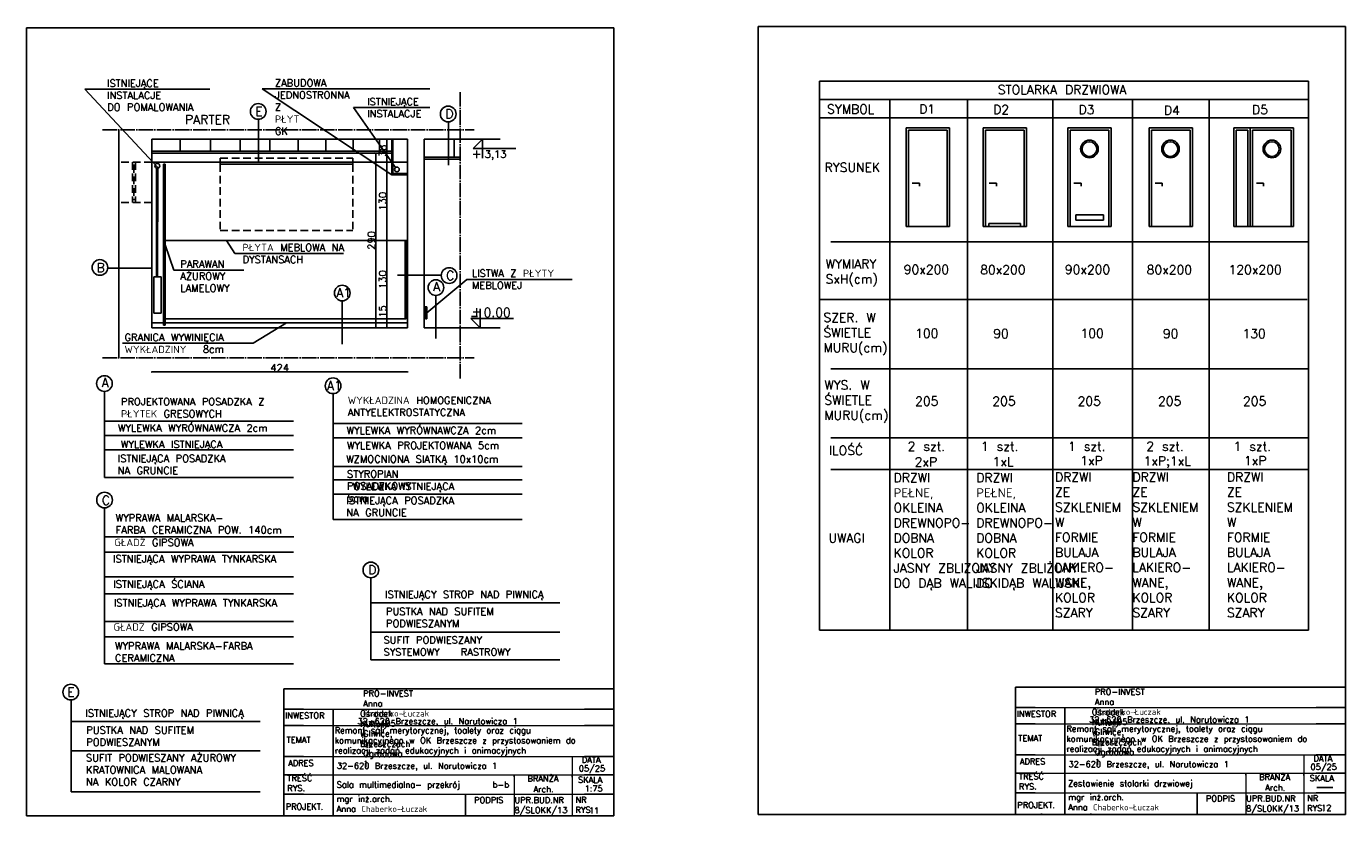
# Model space of a CAD drawing. Header units: millimetres. Extents: x -155361 to 49141, y -33787 to 6941.
# Tile 36 of 44: x -22497 to -20309, y 2503 to 3828. Entities that reach past the tile are written whole.
import ezdxf

# ---------------------------------------------------------------- set-up
doc = ezdxf.new("R2010")
doc.units = ezdxf.units.MM
doc.linetypes.add('ACAD_ISO04W100', pattern=[30, 24, -3, 0, -3])
doc.linetypes.add('DASHED', pattern=[19.05, 12.7, -6.35])
doc.layers.add('P', color=250, linetype='Continuous', lineweight=100)
doc.styles.add('Opisowy', font='txt.shx')
doc.styles.get("Standard").update_dxf_attribs({"font": 'txt.shx'})
doc.dimstyles.new('ISO-25', dxfattribs={"dimtxt": 12, "dimasz": 3, "dimexe": 1, "dimexo": 1, "dimgap": 1, "dimtad": 1, "dimdec": 0, "dimtxsty": 'Opisowy', "dimblk": 'ARCHTICK', "dimcen": 2.5, "dimadec": 0, "dimazin": 0, "dimtfac": 1, "dimtdec": 0, "dimtmove": 0, "dimatfit": 3, "dimldrblk": 'ARCHTICK', "dimfxl": 1, "dimfxlon": 1, "dimarcsym": 0})

# ---------------------------------------------------------------- blocks, each defined once
blk = doc.blocks.new('_ArchTick')
at = {"color": 0, "linetype": 'ByBlock', "const_width": 0.15}
blk.add_lwpolyline([(-0.5, -0.5), (0.5, 0.5)], dxfattribs=at)
blk = doc.blocks.new('*D12120')
at = {"color": 0, "lineweight": -2}
for p, q in [((-21899.4, 3342.9), (-21899.4, 3363.9)), ((-21900.4, 3342.9), (-21898.4, 3342.9)), ((-21899.4, 3327.9), (-21899.4, 3342.9)), ((-21898.4, 3327.9), (-21898.4, 3327.9))]:
    blk.add_line(p, q, dxfattribs=at)
at = {"layer": 'Defpoints', "color": 0}
for p in [(-21902.4, 3342.9), (-21899.4, 3342.9), (-21899.4, 3327.9)]:
    blk.add_point(p, dxfattribs=at)
at = {"color": 0, "lineweight": -2, "xscale": 3, "yscale": 3, "zscale": 3}
for p, rotation in [((-21899.4, 3342.9), 90), ((-21899.4, 3327.9), -90.00000000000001)]:
    blk.add_blockref('_ArchTick', p, dxfattribs=dict(at, rotation=rotation))
at = {"color": 0, "insert": (-21906.4, 3354.9), "char_height": 12, "attachment_point": 5, "rotation": 90, "style": 'Opisowy'}
blk.add_mtext('15', dxfattribs=at)
blk = doc.blocks.new('*D12121')
at = {"color": 0, "lineweight": -2}
for p, q in [((-21900.4, 3472.9), (-21900.4, 3472.9)), ((-21899.4, 3342.9), (-21899.4, 3472.9)), ((-21900.4, 3342.9), (-21900.4, 3342.9))]:
    blk.add_line(p, q, dxfattribs=at)
at = {"layer": 'Defpoints', "color": 0}
for p in [(-21899.4, 3472.9), (-21899.4, 3472.9), (-21899.4, 3342.9)]:
    blk.add_point(p, dxfattribs=at)
at = {"color": 0, "lineweight": -2, "xscale": 3, "yscale": 3, "zscale": 3}
for p, rotation in [((-21899.4, 3472.9), 90), ((-21899.4, 3342.9), -90.00000000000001)]:
    blk.add_blockref('_ArchTick', p, dxfattribs=dict(at, rotation=rotation))
at = {"color": 0, "insert": (-21906.4, 3407.9), "char_height": 12, "attachment_point": 5, "rotation": 90, "style": 'Opisowy'}
blk.add_mtext('130', dxfattribs=at)
blk = doc.blocks.new('*D12122')
at = {"color": 0, "lineweight": -2}
for p, q in [((-21898.4, 3602.9), (-21900.4, 3602.9)), ((-21899.4, 3472.9), (-21899.4, 3602.9)), ((-21898.4, 3472.9), (-21900.4, 3472.9))]:
    blk.add_line(p, q, dxfattribs=at)
at = {"layer": 'Defpoints', "color": 0}
for p in [(-21899.4, 3602.9), (-21875.7, 3602.9), (-21875.7, 3472.9)]:
    blk.add_point(p, dxfattribs=at)
at = {"color": 0, "lineweight": -2, "xscale": 3, "yscale": 3, "zscale": 3}
for p, rotation in [((-21899.4, 3602.9), 90), ((-21899.4, 3472.9), -90.00000000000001)]:
    blk.add_blockref('_ArchTick', p, dxfattribs=dict(at, rotation=rotation))
at = {"color": 0, "insert": (-21906.4, 3537.9), "char_height": 12, "attachment_point": 5, "rotation": 90, "style": 'Opisowy'}
blk.add_mtext('130', dxfattribs=at)
blk = doc.blocks.new('*D12123')
at = {"color": 0, "lineweight": -2}
for p, q in [((-21918.9, 3617.9), (-21918.9, 3617.9)), ((-21917.9, 3327.9), (-21917.9, 3617.9)), ((-21916.9, 3327.9), (-21918.9, 3327.9))]:
    blk.add_line(p, q, dxfattribs=at)
at = {"layer": 'Defpoints', "color": 0}
for p in [(-21917.9, 3617.9), (-21917.9, 3617.9), (-21891.8, 3327.9)]:
    blk.add_point(p, dxfattribs=at)
at = {"color": 0, "lineweight": -2, "xscale": 3, "yscale": 3, "zscale": 3}
for p, rotation in [((-21917.9, 3617.9), 90), ((-21917.9, 3327.9), -90.00000000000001)]:
    blk.add_blockref('_ArchTick', p, dxfattribs=dict(at, rotation=rotation))
at = {"color": 0, "insert": (-21924.9, 3472.9), "char_height": 12, "attachment_point": 5, "rotation": 90, "style": 'Opisowy'}
blk.add_mtext('290', dxfattribs=at)
blk = doc.blocks.new('*D12124')
at = {"color": 0, "lineweight": -2}
for p, q in [((-22289.2, 3255.6), (-22289.2, 3253.6)), ((-22289.2, 3254.6), (-21865.2, 3254.6)), ((-21865.2, 3255.6), (-21865.2, 3253.6))]:
    blk.add_line(p, q, dxfattribs=at)
at = {"layer": 'Defpoints', "color": 0}
for p in [(-22289.2, 3327.9), (-21865.2, 3327.9), (-21865.2, 3254.6)]:
    blk.add_point(p, dxfattribs=at)
at = {"color": 0, "lineweight": -2, "xscale": 3, "yscale": 3, "zscale": 3, "rotation": 180}
blk.add_blockref('_ArchTick', (-22289.2, 3254.6), dxfattribs=at)
at = {"color": 0, "lineweight": -2, "xscale": 3, "yscale": 3, "zscale": 3}
blk.add_blockref('_ArchTick', (-21865.2, 3254.6), dxfattribs=at)
at = {"color": 0, "insert": (-22077.2, 3261.6), "char_height": 12, "attachment_point": 5, "style": 'Opisowy'}
blk.add_mtext('424', dxfattribs=at)
blk = doc.blocks.new('*D12125')
at = {"color": 0, "lineweight": -2}
for p, q in [((-21898.4, 3640.9), (-21900.4, 3640.9)), ((-21899.4, 3602.9), (-21899.4, 3640.9)), ((-21898.4, 3602.9), (-21900.4, 3602.9))]:
    blk.add_line(p, q, dxfattribs=at)
at = {"layer": 'Defpoints', "color": 0}
for p in [(-21899.4, 3640.9), (-21865.2, 3640.9), (-21865.2, 3602.9)]:
    blk.add_point(p, dxfattribs=at)
at = {"color": 0, "lineweight": -2, "xscale": 3, "yscale": 3, "zscale": 3}
for p, rotation in [((-21899.4, 3640.9), 90), ((-21899.4, 3602.9), 270)]:
    blk.add_blockref('_ArchTick', p, dxfattribs=dict(at, rotation=rotation))
at = {"color": 0, "insert": (-21906.4, 3621.9), "char_height": 12, "attachment_point": 5, "rotation": 90, "style": 'Opisowy'}
blk.add_mtext('38', dxfattribs=at)

msp = doc.modelspace()

# ---------------------------------------------------------------- hatches: boundary and pattern name
h = msp.add_hatch()
h.set_pattern_fill('ANSI31', color=256, scale=2, style=0)
h.set_pattern_definition([(45, (-149.7826, 0), (-4.490128, 4.490128), [])])
h.paths.add_polyline_path([(-21891.2, 3582), (-21865.2, 3582), (-21865.2, 3584), (-21889.2, 3584), (-21889.2, 3599.2), (-21891.2, 3601.8)])
h.paths.add_polyline_path([(-21891.2, 3640.9), (-21889.2, 3640.9), (-21889.2, 3602.9), (-21889.2, 3599.2), (-21891.2, 3601.8), (-21891.2, 3602.9), (-21891.2, 3617.9), (-21891.2, 3620.9)])

# ---------------------------------------------------------------- linework, layer by layer
for p, q in [((-22497.4, 3825.6), (-21522.6, 3825.6)), ((-22497.4, 3825.6), (-22497.4, 2517.5)), ((-22497.4, 3825.6), (-21522.6, 3825.6)), ((-22497.4, 3825.6), (-22497.4, 2517.5)), ((-21522.6, 3825.6), (-21522.6, 2517.5)), ((-21283.5, 3828.3), (-20308.7, 3828.3)), ((-21283.5, 3828.3), (-21283.5, 2520.1)), ((-21283.5, 3828.3), (-20308.7, 3828.3)), ((-21283.5, 3828.3), (-21283.5, 2520.1)), ((-20308.7, 3828.3), (-20308.7, 2520.1)), ((-22273.6, 3723.9), (-22400.2, 3723.9)), ((-22400.2, 3723.9), (-22279.6, 3593.8)), ((-22273.6, 3723.9), (-22193.2, 3723.9)), ((-21828, 3724.5), (-22106.4, 3724.5)), ((-22106.4, 3724.5), (-21891.2, 3582)), ((-21181.7, 3737.4), (-20389.3, 3737.4)), ((-21181.7, 3737.4), (-21181.7, 3066.7)), ((-20389.3, 3737.4), (-20370.1, 3737.4)), ((-20370.1, 3737.4), (-20370.1, 3066.7)), ((-21181.7, 3706.9), (-20389.3, 3706.9)), ((-21065.1, 3706.9), (-21065.1, 3036.2)), ((-20936.2, 3706.9), (-20936.2, 3036.2)), ((-20794.5, 3706.9), (-20794.5, 3036.2)), ((-20662.5, 3706.9), (-20662.5, 3036.2)), ((-20534.8, 3706.9), (-20534.8, 3036.2)), ((-20389.3, 3706.9), (-20370.1, 3706.9)), ((-21828.1, 3693.7), (-21954.6, 3693.7)), ((-21954.6, 3693.7), (-21885, 3594.1)), ((-22343.8, 3277.9), (-22343.8, 3656.7)), ((-22112.4, 3602.3), (-22112.4, 3674)), ((-21797.1, 3598.1), (-21797.1, 3669.8)), ((-21181.7, 3676.3), (-20389.3, 3676.3)), ((-21037.7, 3496.1), (-21037.7, 3660.1)), ((-21037.7, 3660.1), (-20965.7, 3660.1)), ((-21033.7, 3496.1), (-21033.7, 3656.1)), ((-21033.7, 3656.1), (-20969.7, 3656.1)), ((-20969.7, 3656.1), (-20969.7, 3496.1)), ((-20965.7, 3660.1), (-20965.7, 3496.1)), ((-20910.2, 3496.1), (-20910.2, 3660.1)), ((-20910.2, 3660.1), (-20838.2, 3660.1)), ((-20906.2, 3496.1), (-20906.2, 3656.1)), ((-20906.2, 3656.1), (-20842.2, 3656.1)), ((-20842.2, 3656.1), (-20842.2, 3496.1)), ((-20838.2, 3660.1), (-20838.2, 3496.1)), ((-20769.7, 3496.1), (-20769.7, 3660.1)), ((-20769.7, 3660.1), (-20697.7, 3660.1)), ((-20765.7, 3496.1), (-20765.7, 3656.1)), ((-20765.7, 3656.1), (-20701.7, 3656.1)), ((-20701.7, 3656.1), (-20701.7, 3496.1)), ((-20697.7, 3660.1), (-20697.7, 3496.1)), ((-20634.8, 3496.1), (-20634.8, 3660.1)), ((-20634.8, 3660.1), (-20562.8, 3660.1)), ((-20630.8, 3496.1), (-20630.8, 3656.1)), ((-20630.8, 3656.1), (-20566.8, 3656.1)), ((-20566.8, 3656.1), (-20566.8, 3496.1)), ((-20562.8, 3660.1), (-20562.8, 3496.1)), ((-20494.3, 3496.1), (-20494.3, 3660.1)), ((-20494.3, 3660.1), (-20466.9, 3660.1)), ((-20490.3, 3496.1), (-20490.3, 3656.1)), ((-20490.3, 3656.1), (-20471.1, 3656.1)), ((-20471.1, 3496.1), (-20471.1, 3656.1)), ((-20466.9, 3496.1), (-20466.9, 3660.1)), ((-20466.9, 3660.1), (-20394.9, 3660.1)), ((-20462.9, 3496.1), (-20462.9, 3656.1)), ((-20462.9, 3656.1), (-20398.9, 3656.1)), ((-20398.9, 3656.1), (-20398.9, 3496.1)), ((-20394.9, 3660.1), (-20394.9, 3496.1)), ((-20389.3, 3676.3), (-20370.1, 3676.3)), ((-22289.2, 3327.9), (-22289.2, 3640.9)), ((-22289.2, 3640.9), (-21865.2, 3640.9)), ((-22289.2, 3640.9), (-21865.2, 3640.9)), ((-22242.4, 3620.9), (-22242.4, 3640.9)), ((-22191.8, 3620.9), (-22191.8, 3640.9)), ((-22142.9, 3620.9), (-22142.9, 3640.9)), ((-22093.4, 3620.9), (-22093.4, 3640.9)), ((-22046.3, 3620.9), (-22046.3, 3640.9)), ((-22000.4, 3620.9), (-22000.4, 3640.9)), ((-21955.4, 3620.9), (-21955.4, 3640.9)), ((-21911.7, 3620.9), (-21911.7, 3640.9)), ((-21891.2, 3582), (-21891.2, 3640.9)), ((-21889.2, 3584), (-21889.2, 3640.9)), ((-21865.2, 3327.9), (-21865.2, 3640.9)), ((-21865.2, 3327.9), (-21865.2, 3640.9)), ((-21837.2, 3327.9), (-21837.2, 3640.9)), ((-21837.2, 3640.9), (-21777.8, 3640.9)), ((-21837.2, 3640.9), (-21777.8, 3640.9)), ((-21787.7, 3610.9), (-21787.7, 3640.9)), ((-21777.8, 3640.9), (-21711.3, 3640.9)), ((-21756.4, 3625.4), (-21740.7, 3640.9)), ((-21756.4, 3625.4), (-21740.7, 3640.9)), ((-21740.7, 3609.6), (-21740.7, 3640.9)), ((-21740.7, 3609.6), (-21740.7, 3640.9)), ((-22011.2, 3620.9), (-22289.2, 3620.9)), ((-22011.2, 3617.9), (-22289.2, 3617.9)), ((-22011.2, 3620.9), (-21891.2, 3620.9)), ((-22011.2, 3617.9), (-21891.2, 3617.9)), ((-21756.4, 3625.4), (-21685.2, 3625.4)), ((-21891.2, 3602.9), (-22289.2, 3602.9)), ((-22281.6, 3593.8), (-22281.8, 3412.3)), ((-22279.6, 3593.8), (-22279.8, 3412.3)), ((-22270, 3599.3), (-22270, 3332.3)), ((-22267, 3599.3), (-22270, 3599.3)), ((-22267, 3599.3), (-22267, 3332.3)), ((-22175.8, 3609.3), (-22175.8, 3599.3)), ((-22175.8, 3599.3), (-21955.7, 3599.3)), ((-21955.7, 3609.3), (-21955.7, 3599.3)), ((-21865.2, 3602.9), (-21889.2, 3602.9)), ((-21837.2, 3610.9), (-21777.8, 3610.9)), ((-21837.2, 3607.9), (-21777.8, 3607.9)), ((-21807.5, 3607.9), (-21807.5, 3607.9)), ((-21891.2, 3582), (-21865.2, 3582)), ((-21889.2, 3584), (-21865.2, 3584)), ((-21027.6, 3568.1), (-21015.6, 3568.1)), ((-21015.6, 3568.1), (-21015.6, 3563.1)), ((-20900.1, 3568.1), (-20888.1, 3568.1)), ((-20888.1, 3568.1), (-20888.1, 3563.1)), ((-20759.6, 3568.1), (-20747.6, 3568.1)), ((-20747.6, 3568.1), (-20747.6, 3563.1)), ((-20624.8, 3568.1), (-20612.8, 3568.1)), ((-20612.8, 3568.1), (-20612.8, 3563.1)), ((-20456.8, 3568.1), (-20444.8, 3568.1)), ((-20444.8, 3568.1), (-20444.8, 3563.1)), ((-20756.4, 3506.7), (-20756.4, 3515.4)), ((-20756.4, 3515.4), (-20710.5, 3515.4)), ((-20756.4, 3506.7), (-20710.5, 3506.7)), ((-20710.5, 3506.7), (-20710.5, 3515.4)), ((-21033.7, 3496.1), (-21037.7, 3496.1)), ((-20969.7, 3496.1), (-21033.7, 3496.1)), ((-20965.7, 3496.1), (-20969.7, 3496.1)), ((-20906.2, 3496.1), (-20910.2, 3496.1)), ((-20842.2, 3496.1), (-20906.2, 3496.1)), ((-20900.4, 3496.1), (-20900.4, 3501.1)), ((-20848.3, 3501.1), (-20900.4, 3501.1)), ((-20848.3, 3496.1), (-20848.3, 3501.1)), ((-20838.2, 3496.1), (-20842.2, 3496.1)), ((-20765.7, 3496.1), (-20769.7, 3496.1)), ((-20701.7, 3496.1), (-20765.7, 3496.1)), ((-20697.7, 3496.1), (-20701.7, 3496.1)), ((-20630.8, 3496.1), (-20634.8, 3496.1)), ((-20566.8, 3496.1), (-20630.8, 3496.1)), ((-20562.8, 3496.1), (-20566.8, 3496.1)), ((-20466.9, 3496.1), (-20494.3, 3496.1)), ((-20462.9, 3496.1), (-20466.9, 3496.1)), ((-20398.9, 3496.1), (-20462.9, 3496.1)), ((-20394.9, 3496.1), (-20398.9, 3496.1)), ((-21867.2, 3472.9), (-22267, 3472.9)), ((-22252.7, 3423.5), (-22267, 3465.8)), ((-22151.6, 3451.2), (-22165.6, 3472.9)), ((-21867.2, 3472.9), (-21869.2, 3472.9)), ((-21869.2, 3342.9), (-21869.2, 3472.9)), ((-21867.2, 3342.9), (-21867.2, 3472.9)), ((-21865.2, 3472.9), (-21867.2, 3472.9)), ((-21867.2, 3462.9), (-21865.2, 3462.9)), ((-21162.5, 3470.6), (-20370.1, 3470.6)), ((-21971.1, 3451.2), (-22151.6, 3451.2)), ((-22361.5, 3427), (-22289.9, 3427)), ((-22136.8, 3423.5), (-22252.7, 3423.5)), ((-21881.7, 3415.5), (-21810, 3415.5)), ((-22273.8, 3412.3), (-22285.8, 3412.3)), ((-22285.8, 3412.3), (-22285.8, 3352.3)), ((-22273.8, 3352.3), (-22273.8, 3412.3)), ((-21766.7, 3408.2), (-21833.2, 3352.9)), ((-21591.9, 3408.2), (-21766.7, 3408.2)), ((-21973.6, 3301), (-21973.6, 3372.7)), ((-21817.9, 3309.9), (-21817.9, 3381.6)), ((-21181.7, 3374.7), (-20389.3, 3374.7)), ((-21165.1, 3374.7), (-20372.7, 3374.7)), ((-22285.8, 3352.3), (-22273.8, 3352.3)), ((-21865.2, 3362.9), (-21867.2, 3362.9)), ((-21867.2, 3342.9), (-21867.2, 3352.9)), ((-21867.2, 3352.9), (-21865.2, 3352.9)), ((-21835.2, 3362.9), (-21837.2, 3362.9)), ((-21837.2, 3352.9), (-21835.2, 3352.9)), ((-21835.2, 3342.9), (-21835.2, 3362.9)), ((-21835.2, 3362.9), (-21833.2, 3362.9)), ((-21833.2, 3362.9), (-21833.2, 3342.9)), ((-21744.5, 3359.2), (-21744.5, 3327.9)), ((-21744.5, 3359.2), (-21744.5, 3327.9)), ((-22289.2, 3335.9), (-22270, 3335.9)), ((-22289.2, 3327.9), (-21865.2, 3327.9)), ((-22267, 3332.3), (-22270, 3332.3)), ((-21868.2, 3342.9), (-22267, 3342.9)), ((-22267, 3335.9), (-21865.2, 3335.9)), ((-22121.2, 3302.2), (-22066.1, 3335.9)), ((-21867.2, 3342.9), (-21869.2, 3342.9)), ((-21865.2, 3327.9), (-21865.2, 3335.9)), ((-21837.2, 3327.9), (-21777.8, 3327.9)), ((-21833.2, 3342.9), (-21835.2, 3342.9)), ((-21777.8, 3327.9), (-21711.3, 3327.9)), ((-21760.2, 3343.3), (-21689, 3343.3)), ((-21760.2, 3343.3), (-21689, 3343.3)), ((-21760.2, 3343.3), (-21744.5, 3327.9)), ((-21758.7, 3346.6), (-21749.2, 3346.6)), ((-21758.7, 3346.6), (-21749.2, 3346.6)), ((-21746.2, 3327.9), (-21751.2, 3327.9)), ((-22338.2, 3302.2), (-22121.2, 3302.2)), ((-21162.5, 3259.8), (-20370.1, 3259.8)), ((-22368, 3187), (-22368, 3222.4)), ((-21988.7, 3183.1), (-21988.7, 3218.5)), ((-22368, 3115.3), (-22368, 3187)), ((-21988.7, 3111.4), (-21988.7, 3183.1)), ((-22368, 3172.9), (-22054.2, 3172.9)), ((-21988.7, 3169), (-21675, 3169)), ((-22368, 3149.2), (-22054.2, 3149.2)), ((-21988.7, 3145.3), (-21675, 3145.3)), ((-21162.5, 3145.4), (-20370.1, 3145.4)), ((-22368, 3125.4), (-22054.2, 3125.4)), ((-22368, 3115.3), (-22368, 3079.6)), ((-21988.7, 3111.4), (-21988.7, 3075.7)), ((-21988.7, 3097.8), (-21675, 3097.8)), ((-21162.5, 3092.9), (-20370.1, 3092.9)), ((-22368, 3079.6), (-22054.2, 3079.6)), ((-21988.7, 3075.7), (-21675, 3075.7)), ((-21988.7, 3075.7), (-21988.7, 3009.8)), ((-21181.7, 3066.7), (-21181.7, 2826)), ((-20370.1, 3066.7), (-20370.1, 2826)), ((-21988.7, 3051.9), (-21675, 3051.9)), ((-22367.8, 2993.6), (-22367.8, 3029)), ((-21065.1, 3036.2), (-21065.1, 2826)), ((-20936.2, 3036.2), (-20936.2, 2826)), ((-20794.5, 3036.2), (-20794.5, 2826)), ((-20662.5, 3036.2), (-20662.5, 2826)), ((-20534.8, 3036.2), (-20534.8, 2826)), ((-21988.7, 3009.8), (-21675, 3009.8)), ((-22367.8, 2921.9), (-22367.8, 2993.6)), ((-22367.4, 2981), (-22053.6, 2981)), ((-22367.8, 2955.6), (-22054.1, 2955.6)), ((-22367.8, 2921.9), (-22367.8, 2886.2)), ((-22367.8, 2914.3), (-22054.1, 2914.3)), ((-21925.9, 2877.4), (-21925.9, 2912.9)), ((-21925.9, 2776.9), (-21925.9, 2912.9)), ((-22367.8, 2886.2), (-22054.1, 2886.2)), ((-22367.8, 2886.2), (-22367.8, 2770)), ((-21925.9, 2805.8), (-21925.9, 2877.4)), ((-21925.9, 2871.2), (-21612.2, 2871.2)), ((-22367.8, 2840.2), (-22054.1, 2840.2)), ((-21181.7, 2826), (-20389.3, 2826)), ((-20370.1, 2826), (-20389.3, 2826)), ((-22367.8, 2814.9), (-22054.1, 2814.9)), ((-21925.9, 2822.9), (-21612.2, 2822.9)), ((-22367.8, 2770), (-22054.1, 2770)), ((-21925.9, 2776.9), (-21612.2, 2776.9)), ((-22070.2, 2728.5), (-22070.2, 2519.1)), ((-22037.5, 2728.5), (-22070.2, 2728.5)), ((-21522.6, 2728.5), (-22037.5, 2728.5)), ((-20856.3, 2731.1), (-20856.3, 2521.7)), ((-20823.6, 2731.1), (-20856.3, 2731.1)), ((-20308.7, 2731.1), (-20823.6, 2731.1)), ((-22423.2, 2638.5), (-22423.2, 2710.1)), ((-22037.5, 2694.8), (-22070.2, 2694.8)), ((-21988.6, 2688.8), (-21988.6, 2694.8)), ((-21571.2, 2694.8), (-21522.6, 2694.8)), ((-20823.6, 2697.4), (-20856.3, 2697.4)), ((-20774.7, 2691.4), (-20774.7, 2697.4)), ((-20357.3, 2697.4), (-20308.7, 2697.4)), ((-22423.2, 2674.3), (-22109.5, 2674.3)), ((-21988.6, 2519.1), (-21988.6, 2688.8)), ((-20823.6, 2670.3), (-20856.3, 2670.3)), ((-20774.7, 2521.7), (-20774.7, 2691.4)), ((-20357.3, 2670.3), (-20308.7, 2670.3)), ((-22037.5, 2667.7), (-22070.2, 2667.7)), ((-21571.2, 2667.7), (-21522.6, 2667.7)), ((-22423.2, 2638.5), (-22423.2, 2580)), ((-22423.2, 2625.9), (-22109.5, 2625.9)), ((-22037.5, 2616.5), (-22070.2, 2616.5)), ((-21571.2, 2616.5), (-21522.6, 2616.5)), ((-20823.6, 2619.2), (-20856.3, 2619.2)), ((-20357.3, 2619.2), (-20308.7, 2619.2)), ((-22037.5, 2586.1), (-22070.2, 2586.1)), ((-21688.2, 2582.6), (-21688.2, 2586.1)), ((-21592.1, 2582), (-21592.1, 2586.1)), ((-21571.2, 2586.1), (-21522.6, 2586.1)), ((-20823.6, 2588.7), (-20856.3, 2588.7)), ((-20474.3, 2585.3), (-20474.3, 2588.7)), ((-20378.1, 2584.7), (-20378.1, 2588.7)), ((-20357.3, 2588.7), (-20308.7, 2588.7)), ((-22423.2, 2580), (-22423.2, 2557.4)), ((-20356.2, 2564.9), (-20330.1, 2564.9)), ((-22423.2, 2557.4), (-22109.5, 2557.4)), ((-22037.5, 2553.5), (-22070.2, 2553.5)), ((-21768.7, 2553.5), (-21768.7, 2517.5)), ((-21571.2, 2553.5), (-21522.6, 2553.5)), ((-20823.6, 2556.1), (-20856.3, 2556.1)), ((-20554.8, 2556.1), (-20554.8, 2520.1)), ((-20357.3, 2556.1), (-20308.7, 2556.1)), ((-22497.4, 2517.5), (-21522.6, 2517.5)), ((-22497.4, 2517.5), (-21522.6, 2517.5)), ((-22027.1, 2519.1), (-22027.1, 2517.5)), ((-21945.5, 2519.1), (-21945.5, 2517.5)), ((-21283.5, 2520.1), (-20308.7, 2520.1)), ((-21283.5, 2520.1), (-20308.7, 2520.1)), ((-20813.2, 2521.7), (-20813.2, 2520.1)), ((-20731.6, 2521.7), (-20731.6, 2520.1))]:
    msp.add_line(p, q)
at = {"linetype": 'ACAD_ISO04W100'}
for p, q in [((-21777.8, 3243.5), (-21777.8, 3720.2)), ((-22371.4, 3656.7), (-21754.3, 3656.7)), ((-22371.4, 3277.9), (-21754.3, 3277.9))]:
    msp.add_line(p, q, dxfattribs=at)
at = {"linetype": 'DASHED'}
for p, q in [((-22289.2, 3602.9), (-22343.8, 3602.9)), ((-22321.5, 3602.9), (-22321.5, 3535.9)), ((-22321.5, 3597.9), (-22316.5, 3597.9)), ((-22319, 3597.9), (-22319, 3540.9)), ((-22316.5, 3602.9), (-22316.5, 3535.9)), ((-22175.8, 3609.3), (-21955.7, 3609.3)), ((-22175.8, 3599.3), (-22175.8, 3489.3)), ((-21955.7, 3599.3), (-21955.7, 3489.3)), ((-22289.2, 3535.9), (-22343.8, 3535.9)), ((-22321.5, 3540.9), (-22316.5, 3540.9)), ((-22175.8, 3489.3), (-21955.7, 3489.3))]:
    msp.add_line(p, q, dxfattribs=at)
at = {"color": 0, "lineweight": 13}
for p, q in [((-22037.5, 2694.8), (-21571.2, 2694.8)), ((-20823.6, 2697.4), (-20357.3, 2697.4)), ((-20823.6, 2670.3), (-20357.3, 2670.3)), ((-22037.5, 2667.7), (-21571.2, 2667.7)), ((-22037.5, 2616.5), (-21571.2, 2616.5)), ((-21592.1, 2614.9), (-21592.1, 2517.5)), ((-20823.6, 2619.2), (-20357.3, 2619.2)), ((-20378.1, 2617.5), (-20378.1, 2520.1)), ((-22037.5, 2586.1), (-21571.2, 2586.1)), ((-20823.6, 2588.7), (-20357.3, 2588.7)), ((-20474.3, 2585.3), (-20474.3, 2520.1)), ((-21688.2, 2582.6), (-21688.2, 2517.5)), ((-22037.5, 2553.5), (-21571.2, 2553.5)), ((-20823.6, 2556.1), (-20357.3, 2556.1))]:
    msp.add_line(p, q, dxfattribs=at)
for centre, radius in [((-22112.8, 3687), 13), ((-21797.6, 3682.8), 13), ((-20733.7, 3624.8), 14.6), ((-20733.8, 3624.6), 12.2), ((-20599.2, 3624.8), 14.6), ((-20599.3, 3624.6), 12.2), ((-20430.9, 3624.8), 14.6), ((-20431, 3624.6), 12.2), ((-22280.2, 3596.8), 4), ((-21882.7, 3590.8), 4), ((-22375.4, 3428), 13), ((-21796, 3414.7), 13), ((-21973.4, 3385.6), 13), ((-21818, 3394.6), 13), ((-22367.9, 3235.4), 13), ((-21988.7, 3231.6), 13), ((-22367.8, 3042), 13), ((-21925.9, 2925.9), 13), ((-22423.7, 2723.1), 13)]:
    msp.add_circle(centre, radius)

# ---------------------------------------------------------------- texts
at = {"attachment_point": 1}
for s, insert, char_height, width in [('ISTNIEJĄCE INSTALACJE', (-22363.7, 3739.8), 12, 5.398), ('ZABUDOWA JEDNOSTRONNA\\PZ PŁYT GK', (-22085.1, 3740.4), 12, 0.483), ('STOLARKA DRZWIOWA', (-20885.8, 3730.7), 15, 556.148), ('DO POMALOWANIA', (-22363.3, 3700.2), 12, 190.226), ('ISTNIEJĄCE INSTALACJE', (-21932.1, 3709.3), 12, 5.398), ('PARTER', (-22234.2, 3681.1), 15, 22.688), ('E', (-22117.5, 3694.5), 15, 11.062), ('D', (-21802.3, 3690.6), 15, 11.697), ('SYMBOL', (-21169, 3698.3), 15, 8.814), ('D1', (-21016.2, 3698.5), 15, 1.327), ('D2', (-20893.5, 3697.8), 15, 19.91), ('D3', (-20751.8, 3697.6), 15, 6.637), ('D4', (-20610, 3696.6), 15, 6.637), ('D5', (-20464, 3697.6), 15, 9.333), ('+', (-21758.9, 3624.6), 15, 2.9), ('+', (-21758.9, 3624.6), 15, 2.9), ('3,13', (-21737, 3622.2), 12, 10.181), ('RYSUNEK', (-21173.1, 3601.6), 15, 8.296), ('PŁYTA MEBLOWA NA DYSTANSACH ', (-22138.9, 3467.3), 12, 185.342), ('PARAWAN AŻUROWY LAMELOWY', (-22242.1, 3439.7), 12, 146.027), ('WYMIARY\\PSxH(cm)', (-21171.5, 3441.5), 15, 5.703), ('B', (-22381, 3435.4), 15, 5.486), ('C', (-21801.1, 3422.2), 15, 15.655), ('LISTWA Z PŁYTY MEBLOWEJ', (-21758.3, 3424.4), 12, 172.003), ('90x200', (-21041.8, 3432.2), 15, 2.139), ('80x200', (-20914.9, 3431.7), 15, 3.565), ('90x200', (-20774.5, 3432.2), 15, 2.139), ('80x200', (-20638.7, 3431.7), 15, 3.565), ('120x200', (-20502.8, 3431.8), 15, 2.785), ('A1', (-21983.2, 3393.7), 15, 4.612), ('A', (-21822.6, 3403.8), 15, 11.8), ('+', (-21758.9, 3362.9), 15, 2.9), ('+', (-21758.9, 3362.9), 15, 2.9), ('0.00', (-21738.8, 3360.8), 15, 0.725), ('0.00', (-21738.8, 3360.8), 15, 0.725), ('SZER. W ŚWIETLE\\PMURU(cm)', (-21175, 3352.4), 15, 136.011), ('100', (-21022.9, 3326.1), 15, 2.896), ('90', (-20893.3, 3325.8), 15, 4.525), ('100', (-20748.5, 3326.1), 15, 2.896), ('90', (-20611.9, 3325.8), 15, 4.525), ('130', (-20479.8, 3325.8), 15, 1.98), ('8cm', (-22204.7, 3298.4), 12, 6.318), ('A', (-22372.6, 3244.6), 15, 11.8), ('A1', (-21998.6, 3239.6), 15, 4.612), ('WYS. W\\PŚWIETLE\\PMURU(cm)', (-21173.5, 3240.3), 15, 131.035), ('PROJEKTOWANA POSADZKA Z PŁYTEK GRESOWYCH', (-22340.5, 3211.2), 12, 274.135), ('WYKŁADZINA HOMOGENICZNA\\PANTYELEKTROSTATYCZNA', (-21964.2, 3213.5), 12, 276.867), ('205', (-21022.9, 3213.6), 15, 5.792), ('205', (-20894.8, 3213.6), 15, 5.792), ('205', (-20753.3, 3213.6), 15, 5.792), ('205', (-20619.9, 3213.6), 15, 5.792), ('205', (-20478.9, 3213.6), 15, 5.792), ('WYLEWKA WYRÓWNAWCZA 2cm', (-22345.5, 3167.5), 12, 320.358), ('WYLEWKA WYRÓWNAWCZA 2cm', (-21966.3, 3163.6), 12, 320.358), ('WYLEWKA PROJEKTOWANA 5cm', (-21965.5, 3138.6), 12, 308.356), ('ILOŚĆ', (-21165.8, 3131.8), 15, 7.466), ('2 szt.', (-21035.4, 3138.6), 15, 106.153), ('1 szt.', (-20913.8, 3138.5), 15, 80.976), ('1 szt.', (-20769.2, 3138.5), 15, 80.976), ('2 szt.', (-20639.4, 3138.6), 15, 106.153), ('1 szt.', (-20494.7, 3138.5), 15, 80.976), ('ISTNIEJĄCA POSADZKA \\PNA GRUNCIE', (-22345.9, 3117), 12, 341.522), ('WZMOCNIONA SIATKĄ 10x10cm', (-21966.7, 3116), 12, 342.222), ('2xP', (-21023.6, 3112.7), 15, 3.402), ('1xL', (-20894.5, 3113.1), 15, 0.831), ('1xP', (-20749.1, 3114.8), 15, 12.923), ('1xP;1xL', (-20643.9, 3114.5), 15, 7.754), ('1xP', (-20477.2, 3114.8), 15, 12.923), ('STYROPIAN POSADZKOWY 5cm', (-21965.5, 3091.1), 12, 0.594), ('DRZWI \\PPEŁNE, OKLEINA DREWNOPO-\\PDOBNA \\PKOLOR \\PJASNY ZBLIŻONY\\PDO DĄB WALIJSKI', (-21058.6, 3086.6), 15, 171.841), ('DRZWI \\PPEŁNE, OKLEINA DREWNOPO-\\PDOBNA \\PKOLOR \\PJASNY ZBLIŻONY\\PDO DĄB WALIJSKI', (-20921.5, 3086.6), 15, 171.841), ('DRZWI ZE SZKLENIEM W FORMIE BULAJA\\PLAKIERO-\\PWANE, \\PKOLOR\\PSZARY', (-20790.8, 3087.6), 15, 6.719), ('DRZWI ZE SZKLENIEM W FORMIE BULAJA\\PLAKIERO-\\PWANE, \\PKOLOR\\PSZARY', (-20662.4, 3087.6), 15, 6.719), ('DRZWI ZE SZKLENIEM W FORMIE BULAJA\\PLAKIERO-\\PWANE, \\PKOLOR\\PSZARY', (-20505.6, 3087.6), 15, 6.719), ('C', (-22372.3, 3049.1), 15, 15.655), ('ISTNIEJĄCA POSADZKA \\PNA GRUNCIE', (-21966.7, 3047.2), 12, 341.522), ('WYPRAWA MALARSKA-\\PFARBA CERAMICZNA POW. 140cm', (-22349.3, 3018.4), 12, 306.096), ('GŁADŹ GIPSOWA', (-22351.4, 2977.6), 12, 277.312), ('UWAGI', (-21166.6, 2986.6), 15, 231.48), ('ISTNIEJĄCA WYPRAWA TYNKARSKA', (-22353.7, 2950.3), 12, 260.826), ('D', (-21930.3, 2933.7), 15, 11.697), ('ISTNIEJĄCA ŚCIANA', (-22353.3, 2908.4), 12, 227.63), ('ISTNIEJĄCY STROP NAD PIWNICĄ', (-21902.4, 2891.3), 12, 362.25), ('ISTNIEJĄCA WYPRAWA TYNKARSKA', (-22352.3, 2877.3), 12, 260.826), ('PUSTKA NAD SUFITEM PODWIESZANYM', (-21900.8, 2863.1), 12, 286.985), ('GŁADŹ GIPSOWA', (-22352.8, 2837.2), 12, 277.312), ('WYPRAWA MALARSKA-FARBA \\PCERAMICZNA', (-22350.4, 2805.8), 12, 299.777), ('SUFIT PODWIESZANY SYSTEMOWY ', (-21904.9, 2815.7), 12, 212.256), ('E', (-22429.7, 2730.6), 15, 11.062), ('PRO-INVEST Anna Chaberko-Łuczak\\P   44-105 Gliwice, ul. Ogrodowa 1', (-21938.7, 2726), 10, 0.474), ('PRO-INVEST Anna Chaberko-Łuczak\\P   44-105 Gliwice, ul. Ogrodowa 1', (-20724.8, 2728.7), 10, 0.474), ('ISTNIEJĄCY STROP NAD PIWNICĄ', (-22399.7, 2694.3), 12, 362.25), ('Ośrodek Kultury w Brzeszczach', (-21943.7, 2692.4), 10, 0.63), ('Ośrodek Kultury w Brzeszczach', (-20729.8, 2695.1), 10, 0.63), ('32-620 Brzeszcze, ul. Narutowicza 1', (-21948.1, 2679.8), 10, 398.626), ('32-620 Brzeszcze, ul. Narutowicza 1', (-20734.2, 2682.5), 10, 398.626), ('PUSTKA NAD SUFITEM PODWIESZANYM', (-22398.1, 2666.1), 12, 286.985), ('Remont sali merytorycznej, toalety oraz ciągu komunikacyjnego w OK Brzeszcze z przystosowaniem do realizacji zadań edukacyjnych i animacyjnych', (-21985.9, 2664.7), 10, 466.008), ('Remont sali merytorycznej, toalety oraz ciągu komunikacyjnego w OK Brzeszcze z przystosowaniem do realizacji zadań edukacyjnych i animacyjnych', (-20772, 2667.4), 10, 466.008), ('SUFIT PODWIESZANY AŻUROWY\\PKRATOWNICA MALOWANA \\PNA KOLOR CZARNY', (-22398.6, 2620.1), 12, 307.049), ('32-620 Brzeszcze, ul. Narutowicza 1', (-21982.3, 2605.9), 10, 398.626), ('DATA', (-21576, 2615.6), 10, 16.935), ('32-620 Brzeszcze, ul. Narutowicza 1', (-20768.4, 2608.5), 10, 398.626), ('05/25', (-20366.9, 2604), 10, 5.412), ('DATA', (-20362.1, 2618.2), 10, 16.935), ('05/25', (-21580.9, 2601.4), 10, 5.412), ('Sala multimedialna- przekrój ', (-21982.6, 2574.5), 10, 300.296), ('b-b', (-21723.9, 2574.6), 10, 1.885), ('1:75', (-21571.4, 2568), 10, 0.431), ('Zestawienie stolarki drzwiowej', (-20769.2, 2576.7), 10, 306.332), ('PODPIS', (-21754.5, 2548.9), 10, 9.018), ('PROJEKT.', (-20853.4, 2540.6), 10, 10.405), ('PODPIS', (-20540.5, 2551.5), 10, 9.018), ('PROJEKT.', (-22067.3, 2538), 10, 10.405), ('11', (-21564.2, 2531.5), 10, 0.739), ('12', (-20349.3, 2536.2), 10, 6.51)]:
    msp.add_mtext(s, dxfattribs=dict(at, insert=insert, char_height=char_height, width=width))
for s, insert, char_height in [('GRANICA WYWINIĘCIA \\PWYKŁADZINY', (-22334.6, 3318), 12), ('WYLEWKA ISTNIEJĄCA', (-22340.8, 3140.5), 12), ('WYLEWKA ISTNIEJĄCA', (-21956.2, 3070.7), 12), ('RASTROWY', (-21776.8, 2795.8), 12), ('TREŚĆ\\PRYS.', (-22064.6, 2585.4), 10), ('TREŚĆ\\PRYS.', (-20850.7, 2588.1), 10)]:
    msp.add_mtext(s, dxfattribs=dict(at, insert=insert, char_height=char_height))
at = {"lineweight": 13, "char_height": 10, "attachment_point": 1}
for s, insert in [('INWESTOR', (-22068, 2689.3)), ('INWESTOR', (-20854.1, 2691.9)), ('BRANŻA', (-21666.1, 2584.6)), ('SKALA', (-21582.2, 2582.7)), ('BRANŻA', (-20452.2, 2587.2)), ('SKALA', (-20368.3, 2585.4)), ('Arch.', (-21656, 2566.9)), ('Arch.', (-20442.1, 2569.6))]:
    msp.add_mtext(s, dxfattribs=dict(at, insert=insert))
at = {"color": 0, "lineweight": 13, "char_height": 10, "attachment_point": 1}
for s, insert in [('TEMAT', (-22065.8, 2649)), ('TEMAT', (-20851.9, 2651.6)), ('ADRES', (-22063.2, 2610.4)), ('ADRES', (-20849.3, 2613)), ('mgr inż.arch. \\PAnna Chaberko-Łuczak', (-21982.7, 2550.9)), ('mgr inż.arch. \\PAnna Chaberko-Łuczak', (-20768.8, 2553.6))]:
    msp.add_mtext(s, dxfattribs=dict(at, insert=insert))
at = {"lineweight": 13, "char_height": 10, "width": 0.342, "attachment_point": 1}
for insert in [(-21586.5, 2549.4), (-20372.6, 2552)]:
    msp.add_mtext('NR RYS.\\P  ', dxfattribs=dict(at, insert=insert))
at = {"layer": 'P', "color": 0, "linetype": 'Continuous', "lineweight": 13, "char_height": 10, "width": 0.29, "attachment_point": 1}
for insert in [(-21687.6, 2548.9), (-20473.7, 2551.6)]:
    msp.add_mtext(' UPR.BUD.NR\\P8/SLOKK/13', dxfattribs=dict(at, insert=insert))

# ---------------------------------------------------------------- dimensions: what is measured, and where the dimension line sits
for base, p1, p2, picture, middle in [((-21899.4, 3640.9), (-21865.2, 3602.9), (-21865.2, 3640.9), '*D12125', (-21906.4, 3621.9)), ((-21917.9, 3617.9), (-21891.8, 3327.9), (-21917.9, 3617.9), '*D12123', (-21924.9, 3472.9)), ((-21899.4, 3602.9), (-21875.7, 3472.9), (-21875.7, 3602.9), '*D12122', (-21906.4, 3537.9)), ((-21899.4, 3472.9), (-21899.4, 3342.9), (-21899.4, 3472.9), '*D12121', (-21906.4, 3407.9)), ((-21899.4, 3342.9), (-21899.4, 3327.9), (-21902.4, 3342.9), '*D12120', (-21906.4, 3354.9))]:
    dim = msp.add_linear_dim(base=base, p1=p1, p2=p2, angle=90, dimstyle='ISO-25', override={"dimzin": 1})
    dim.commit()
    dim.dimension.update_dxf_attribs({"geometry": picture, "text_midpoint": middle})
dim = msp.add_linear_dim(base=(-21865.2, 3254.6), p1=(-22289.2, 3327.9), p2=(-21865.2, 3327.9), dimstyle='ISO-25', override={"dimzin": 1})
dim.commit()
dim.dimension.update_dxf_attribs({"geometry": '*D12124', "text_midpoint": (-22077.2, 3261.6)})

doc.saveas('drawing.dxf')
